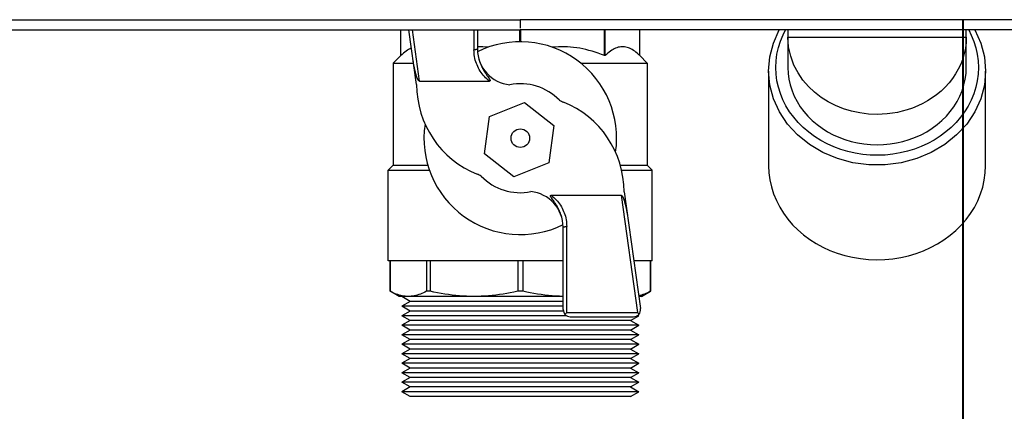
# Model space of a CAD drawing. Header units: centimetres. Extents: x 1912 to 37354, y 4932 to 6633.
# Tile 163 of 236: x 34639 to 34659, y 5958 to 5966. Entities that reach past the tile are written whole.
import ezdxf
from ezdxf.lldxf.tags import DXFTag

# ---------------------------------------------------------------- set-up
doc = ezdxf.new("R2010")
doc.units = ezdxf.units.CM
doc.layers.add('$_urządzenia', color=250, linetype='Continuous')
doc.layers.add('IS_Zasilanie', color=1, linetype='SOLID', lineweight=40)
tags = doc.linetypes.add('SOLID', pattern=[10, 10, 0]).pattern_tags.tags
tags[6:7] = [DXFTag(74, 4), DXFTag(75, 0), DXFTag(340, '0'), DXFTag(46, 0.0), DXFTag(50, 0.0), DXFTag(44, 0.0), DXFTag(45, 0.0)]
tags[4:5] = [DXFTag(74, 4), DXFTag(75, 0), DXFTag(340, '0'), DXFTag(46, 0.0), DXFTag(50, 0.0), DXFTag(44, 0.0), DXFTag(45, 0.0)]

# ---------------------------------------------------------------- blocks, each defined once
blk = doc.blocks.new('A$C92957c0b')
at = {"layer": '$_urządzenia'}
for p, q in [((-150.86, -1125.6), (0, -1125.6)), ((0, -1125.6), (0, -1126.76)), ((164.56, -1125.6), (0, -1125.6)), ((-151.13, -1127), (0, -1127)), ((-16.75, -1130.6), (-16.75, -1127)), ((-14.54, -1134.65), (-15.62, -1127)), ((-14.12, -1134.16), (-15.12, -1127)), ((-6.5, -1127), (-6.5, -1129.78)), ((-6, -1127), (-6, -1129.69)), ((-0.07, -1128.65), (-0.07, -1127)), ((164.76, -1127), (0, -1127)), ((0.07, -1128.65), (0.07, -1127)), ((11.8, -1130.6), (11.8, -1127)), ((11.89, -1130.6), (11.89, -1127)), ((16.75, -1130.6), (16.75, -1127)), ((36.82, -1127.69), (37.17, -1127)), ((37.5, -1127), (37.5, -1132.25)), ((62.5, -1132.25), (62.5, -1127)), ((37.5, -1128), (62.5, -1128)), ((-16.75, -1130.6), (-17.8, -1131.65)), ((11.89, -1130.6), (11.8, -1130.6)), ((16.75, -1130.6), (17.8, -1131.65)), ((-17.8, -1131.65), (-17.8, -1145.95)), ((-17.8, -1131.65), (-14.96, -1131.65)), ((8.48, -1131.65), (17.8, -1131.65)), ((17.8, -1131.65), (17.8, -1145.95)), ((34.8, -1132.75), (34.8, -1146)), ((65.2, -1146), (65.2, -1132.75)), ((-14.12, -1134.16), (-4.32, -1134.16)), ((-4.85, -1133.12), (-4.8, -1133.18)), ((-4.8, -1133.18), (-4.76, -1133.25)), ((-4.76, -1133.25), (-4.72, -1133.3)), ((-4.72, -1133.3), (-4.68, -1133.36)), ((-4.68, -1133.36), (-4.63, -1133.44)), ((-4.63, -1133.44), (-4.43, -1133.71)), ((-4.43, -1133.71), (-4.41, -1133.75)), ((-4.41, -1133.75), (-4.39, -1133.78)), ((-4.39, -1133.78), (-4.37, -1133.8)), ((-4.31, -1139.11), (0.57, -1137.14)), ((0.57, -1137.14), (4.72, -1140.38)), ((-5.04, -1144.33), (-4.31, -1139.11)), ((4.72, -1140.38), (3.99, -1145.6)), ((-0.89, -1147.57), (-5.04, -1144.33)), ((-17.8, -1145.95), (-18.5, -1146.65)), ((-18.5, -1159.3), (-18.5, -1146.65)), ((-18.5, -1146.65), (-12.73, -1146.65)), ((-17.8, -1145.95), (-12.95, -1145.95)), ((3.99, -1145.6), (-0.89, -1147.57)), ((14.02, -1145.95), (17.8, -1145.95)), ((14.2, -1146.65), (18.5, -1146.65)), ((17.8, -1145.95), (18.5, -1146.65)), ((18.5, -1159.3), (18.5, -1146.65)), ((4.32, -1150.14), (14.12, -1150.14)), ((4.39, -1150.52), (4.37, -1150.5)), ((4.41, -1150.55), (4.39, -1150.52)), ((4.43, -1150.59), (4.41, -1150.55)), ((4.63, -1150.86), (4.43, -1150.59)), ((14.12, -1150.14), (16.42, -1166.56)), ((14.54, -1149.65), (16.84, -1166.01)), ((4.68, -1150.94), (4.63, -1150.86)), ((4.72, -1151), (4.68, -1150.94)), ((4.76, -1151.05), (4.72, -1151)), ((4.8, -1151.12), (4.76, -1151.05)), ((4.85, -1151.18), (4.8, -1151.12)), ((6, -1166.15), (6, -1154.61)), ((6.5, -1166.56), (6.5, -1154.52)), ((6, -1159.3), (-18.5, -1159.3)), ((-18.25, -1159.3), (-18.25, -1163.58)), ((-18.25, -1163.58), (-18.25, -1159.3)), ((-13.17, -1159.3), (-13.17, -1163.58)), ((-12.64, -1159.3), (-12.64, -1163.58)), ((-0.37, -1159.3), (-0.37, -1163.58)), ((0.37, -1159.3), (0.37, -1163.58)), ((18.5, -1159.3), (15.9, -1159.3)), ((18.25, -1163.58), (18.25, -1159.3)), ((18.25, -1159.3), (18.25, -1163.58)), ((-17, -1164.3), (-18.25, -1163.58)), ((-18.25, -1163.58), (-18.25, -1163.58)), ((6, -1164.3), (-17, -1164.3)), ((-15.45, -1165.02), (-16.6, -1164.3)), ((-12.64, -1163.58), (-13.17, -1163.58)), ((0.37, -1163.58), (-0.37, -1163.58)), ((17, -1164.3), (16.6, -1164.3)), ((17, -1164.3), (18.25, -1163.58)), ((18.25, -1163.58), (18.25, -1163.58)), ((-15.45, -1165.02), (-16.6, -1165.68)), ((-15.45, -1166.35), (-16.6, -1165.68)), ((6, -1165.68), (-16.6, -1165.68)), ((6, -1165.02), (-15.45, -1165.02)), ((-15.45, -1166.35), (-16.6, -1167.01)), ((-15.45, -1167.68), (-16.6, -1167.01)), ((6.49, -1167.01), (-16.6, -1167.01)), ((6.02, -1166.35), (-15.45, -1166.35)), ((6.28, -1166.79), (6.25, -1166.82)), ((6.5, -1166.56), (16.42, -1166.56)), ((7, -1167.15), (15.85, -1167.15)), ((15.45, -1167.68), (16.6, -1167.01)), ((16.6, -1167.01), (16.35, -1167.01)), ((16.47, -1166.94), (16.6, -1167.01)), ((-15.45, -1167.68), (-16.6, -1168.34)), ((-15.45, -1169), (-16.6, -1168.34)), ((16.6, -1168.34), (-16.6, -1168.34)), ((15.45, -1167.68), (-15.45, -1167.68)), ((15.45, -1167.68), (16.6, -1168.34)), ((15.45, -1169), (16.6, -1168.34)), ((-15.45, -1169), (-16.6, -1169.67)), ((-15.45, -1170.33), (-16.6, -1169.67)), ((16.6, -1169.67), (-16.6, -1169.67)), ((15.45, -1169), (-15.45, -1169)), ((15.45, -1169), (16.6, -1169.67)), ((15.45, -1170.33), (16.6, -1169.67)), ((-15.45, -1170.33), (-16.6, -1171)), ((-15.45, -1171.66), (-16.6, -1171)), ((16.6, -1171), (-16.6, -1171)), ((15.45, -1170.33), (-15.45, -1170.33)), ((15.45, -1170.33), (16.6, -1171)), ((15.45, -1171.66), (16.6, -1171)), ((-15.45, -1171.66), (-16.6, -1172.32)), ((-15.45, -1172.99), (-16.6, -1172.32)), ((16.6, -1172.32), (-16.6, -1172.32)), ((15.45, -1171.66), (-15.45, -1171.66)), ((15.45, -1171.66), (16.6, -1172.32)), ((15.45, -1172.99), (16.6, -1172.32)), ((-15.45, -1172.99), (-16.6, -1173.65)), ((-15.45, -1174.32), (-16.6, -1173.65)), ((16.6, -1173.65), (-16.6, -1173.65)), ((15.45, -1172.99), (-15.45, -1172.99)), ((15.45, -1172.99), (16.6, -1173.65)), ((15.45, -1174.32), (16.6, -1173.65)), ((-15.45, -1174.32), (-16.6, -1174.98)), ((-15.45, -1175.64), (-16.6, -1174.98)), ((16.6, -1174.98), (-16.6, -1174.98)), ((-15.45, -1175.64), (-16.6, -1176.31)), ((15.45, -1174.32), (-15.45, -1174.32)), ((15.45, -1175.64), (-15.45, -1175.64)), ((15.45, -1174.32), (16.6, -1174.98)), ((15.45, -1175.64), (16.6, -1174.98)), ((15.45, -1175.64), (16.6, -1176.31)), ((-15.45, -1176.97), (-16.6, -1176.31)), ((16.6, -1176.31), (-16.6, -1176.31)), ((-15.45, -1176.97), (-16.6, -1177.64)), ((15.45, -1176.97), (-15.45, -1176.97)), ((15.45, -1176.97), (16.6, -1176.31)), ((15.45, -1176.97), (16.6, -1177.64)), ((-15.45, -1178.3), (-16.6, -1177.64)), ((16.6, -1177.64), (-16.6, -1177.64)), ((15.45, -1178.3), (-15.45, -1178.3)), ((15.45, -1178.3), (16.6, -1177.64))]:
    blk.add_line(p, q, dxfattribs=at)
for points in [[(34.8, -1132.75), (34.97, -1130.78), (35.47, -1128.84), (36.29, -1127)], [(62.84, -1127), (63.2, -1127.72), (63.56, -1128.6), (63.84, -1129.49), (64.04, -1130.4), (64.16, -1131.32), (64.2, -1132.25)], [(63.71, -1127), (63.71, -1127), (64.53, -1128.85), (65.03, -1130.78), (65.2, -1132.75)], [(35.8, -1132.25), (35.84, -1131.31), (35.97, -1130.38), (36.17, -1129.47), (36.45, -1128.57), (36.82, -1127.69)], [(50, -1138.83), (48.78, -1138.77), (47.57, -1138.62), (46.4, -1138.37), (45.27, -1138.02), (44.19, -1137.59), (43.16, -1137.06), (42.17, -1136.44), (41.25, -1135.73), (40.39, -1134.93), (39.61, -1134.02), (38.92, -1133.02), (38.34, -1131.91), (37.89, -1130.69), (37.6, -1129.38), (37.5, -1128)], [(62.5, -1128), (62.47, -1128.77), (62.37, -1129.53), (62.22, -1130.29), (62, -1131.04), (61.72, -1131.77), (61.38, -1132.48), (60.99, -1133.15), (60.56, -1133.79), (60.08, -1134.41), (59.54, -1135), (58.96, -1135.55), (58.34, -1136.06), (57.72, -1136.52), (57.07, -1136.92), (56.4, -1137.3), (55.69, -1137.64), (54.96, -1137.94), (54.23, -1138.19), (53.52, -1138.39), (52.84, -1138.54), (52.14, -1138.66), (51.43, -1138.75), (50.72, -1138.81), (50, -1138.83)], [(-15.26, -1129.54), (-15.29, -1129.55), (-15.47, -1129.64), (-15.65, -1129.73), (-15.83, -1129.84), (-16.01, -1129.97), (-16.2, -1130.11), (-16.38, -1130.26), (-16.56, -1130.42), (-16.75, -1130.6)], [(-6, -1129.69), (-6, -1129.7), (-6.01, -1129.71), (-6.02, -1129.71), (-6.03, -1129.72), (-6.05, -1129.73), (-6.07, -1129.73), (-6.09, -1129.74), (-6.12, -1129.75), (-6.15, -1129.75), (-6.18, -1129.76), (-6.22, -1129.76), (-6.26, -1129.77), (-6.29, -1129.77), (-6.33, -1129.77), (-6.37, -1129.77), (-6.41, -1129.78), (-6.46, -1129.78), (-6.5, -1129.78)], [(-4.32, -1134.16), (-4.51, -1134.01), (-4.69, -1133.86), (-4.86, -1133.69), (-5.03, -1133.52), (-5.19, -1133.34), (-5.34, -1133.15), (-5.49, -1132.96), (-5.62, -1132.76), (-5.75, -1132.55), (-5.87, -1132.34), (-5.97, -1132.12), (-6.07, -1131.9), (-6.16, -1131.68), (-6.24, -1131.45), (-6.31, -1131.22), (-6.37, -1130.98), (-6.41, -1130.74), (-6.45, -1130.5), (-6.48, -1130.26), (-6.49, -1130.02), (-6.5, -1129.78)], [(-4.51, -1129.43), (-4.82, -1129.4), (-5.25, -1129.37), (-5.68, -1129.35), (-6, -1129.35)], [(11.8, -1130.6), (11.36, -1130.43), (10.92, -1130.26), (10.49, -1130.12), (10.06, -1129.98), (9.62, -1129.86), (9.19, -1129.75), (8.76, -1129.65), (8.33, -1129.57), (7.9, -1129.5), (7.47, -1129.44), (7.04, -1129.4), (6.61, -1129.37), (6.19, -1129.35), (5.76, -1129.35), (5.33, -1129.36), (4.9, -1129.39), (4.51, -1129.43)], [(16.75, -1130.6), (16.57, -1130.43), (16.39, -1130.26), (16.21, -1130.12), (16.03, -1129.98), (15.85, -1129.86), (15.67, -1129.75), (15.49, -1129.65), (15.31, -1129.57), (15.14, -1129.5), (14.96, -1129.44), (14.78, -1129.4), (14.6, -1129.37), (14.43, -1129.35), (14.25, -1129.35), (14.07, -1129.36), (13.89, -1129.39), (13.71, -1129.43), (13.53, -1129.49), (13.35, -1129.55), (13.17, -1129.64), (12.99, -1129.73), (12.81, -1129.84), (12.63, -1129.97), (12.44, -1130.11), (12.26, -1130.26), (12.08, -1130.42), (11.89, -1130.6)], [(-14.12, -1134.16), (-14.12, -1134.16), (-14.13, -1134.16), (-14.14, -1134.16), (-14.14, -1134.16), (-14.15, -1134.16), (-14.16, -1134.15), (-14.16, -1134.15), (-14.17, -1134.15), (-14.18, -1134.14), (-14.19, -1134.14), (-14.2, -1134.13), (-14.2, -1134.13), (-14.21, -1134.12), (-14.22, -1134.11), (-14.23, -1134.1), (-14.23, -1134.1), (-14.24, -1134.09), (-14.25, -1134.08), (-14.26, -1134.07), (-14.27, -1134.06), (-14.28, -1134.05), (-14.28, -1134.03), (-14.29, -1134.02), (-14.3, -1134.01), (-14.31, -1134), (-14.32, -1133.98), (-14.33, -1133.97), (-14.33, -1133.95), (-14.34, -1133.94), (-14.35, -1133.92), (-14.36, -1133.9), (-14.37, -1133.89), (-14.38, -1133.87), (-14.39, -1133.85), (-14.4, -1133.83), (-14.41, -1133.81), (-14.42, -1133.79), (-14.43, -1133.76), (-14.44, -1133.74), (-14.45, -1133.72), (-14.46, -1133.69), (-14.47, -1133.67), (-14.48, -1133.64), (-14.49, -1133.61), (-14.5, -1133.59), (-14.51, -1133.56), (-14.52, -1133.53), (-14.53, -1133.5), (-14.54, -1133.46), (-14.55, -1133.43), (-14.56, -1133.4), (-14.58, -1133.36), (-14.59, -1133.32), (-14.6, -1133.29), (-14.61, -1133.25), (-14.62, -1133.21), (-14.63, -1133.16), (-14.65, -1133.12), (-14.66, -1133.08), (-14.67, -1133.03), (-14.68, -1132.98), (-14.7, -1132.94), (-14.71, -1132.88), (-14.72, -1132.83), (-14.74, -1132.78), (-14.75, -1132.72), (-14.76, -1132.67), (-14.78, -1132.61), (-14.79, -1132.55), (-14.8, -1132.48), (-14.82, -1132.42), (-14.83, -1132.35), (-14.85, -1132.28), (-14.86, -1132.21), (-14.87, -1132.14), (-14.89, -1132.06), (-14.9, -1131.98), (-14.92, -1131.9), (-14.93, -1131.82), (-14.95, -1131.73), (-14.96, -1131.64), (-14.98, -1131.55), (-14.99, -1131.45), (-15, -1131.35)], [(-5.79, -1131.14), (-5.75, -1131.25), (-5.72, -1131.36), (-5.68, -1131.46), (-5.65, -1131.56), (-5.61, -1131.65), (-5.58, -1131.74), (-5.54, -1131.82), (-5.51, -1131.91), (-5.47, -1131.98), (-5.44, -1132.06), (-5.41, -1132.13), (-5.37, -1132.2), (-5.34, -1132.27), (-5.31, -1132.33), (-5.28, -1132.39), (-5.25, -1132.45), (-5.21, -1132.51), (-5.19, -1132.56), (-5.16, -1132.62), (-5.13, -1132.67), (-5.1, -1132.71), (-5.07, -1132.76), (-5.04, -1132.81), (-5.02, -1132.85), (-4.99, -1132.89), (-4.97, -1132.93), (-4.94, -1132.97), (-4.92, -1133.01), (-4.89, -1133.05), (-4.85, -1133.12)], [(65.2, -1132.75), (65.03, -1134.71), (64.52, -1136.63), (63.69, -1138.46), (62.56, -1140.17), (61.14, -1141.7), (59.48, -1143.04), (57.6, -1144.15), (55.55, -1145), (53.38, -1145.58), (51.14, -1145.88), (48.86, -1145.88), (46.62, -1145.58), (44.45, -1145), (42.4, -1144.15), (40.52, -1143.04), (38.86, -1141.7), (37.44, -1140.17), (36.31, -1138.46), (35.48, -1136.63), (34.97, -1134.71), (34.8, -1132.75)], [(64.2, -1132.25), (64.16, -1133.19), (64.03, -1134.12), (63.83, -1135.03), (63.55, -1135.93), (63.18, -1136.81), (62.75, -1137.66), (62.26, -1138.46), (61.69, -1139.23), (61.07, -1139.95), (60.38, -1140.64), (59.63, -1141.28), (58.84, -1141.87), (58, -1142.41), (57.11, -1142.89), (56.19, -1143.32), (55.24, -1143.68), (54.25, -1143.98), (53.24, -1144.22), (52.2, -1144.4), (51.15, -1144.51), (50.09, -1144.55), (49.04, -1144.52), (47.98, -1144.42), (46.94, -1144.26), (45.92, -1144.03), (44.91, -1143.73), (43.94, -1143.37), (43, -1142.95), (42.1, -1142.47), (41.24, -1141.93), (40.42, -1141.33), (39.66, -1140.67), (38.95, -1139.97), (38.31, -1139.23), (37.73, -1138.44), (37.23, -1137.63), (36.8, -1136.78), (36.44, -1135.9), (36.16, -1135.01), (35.96, -1134.1), (35.84, -1133.18), (35.8, -1132.25)], [(37.5, -1132.25), (37.54, -1133.08), (37.65, -1133.9), (37.83, -1134.7), (38.08, -1135.5), (38.4, -1136.28), (38.79, -1137.03), (39.23, -1137.74), (39.74, -1138.43), (40.29, -1139.07), (40.91, -1139.68), (41.58, -1140.25), (42.29, -1140.77), (43.04, -1141.24), (43.83, -1141.66), (44.64, -1142.03), (45.49, -1142.35), (46.37, -1142.61), (47.26, -1142.81), (48.16, -1142.96), (49.08, -1143.05), (50, -1143.08), (50.92, -1143.05), (51.84, -1142.96), (52.74, -1142.81), (53.63, -1142.61), (54.51, -1142.35), (55.36, -1142.03), (56.17, -1141.66), (56.96, -1141.24), (57.71, -1140.77), (58.42, -1140.25), (59.09, -1139.68), (59.71, -1139.07), (60.26, -1138.43), (60.77, -1137.74), (61.21, -1137.03), (61.6, -1136.28), (61.92, -1135.5), (62.17, -1134.7), (62.35, -1133.9), (62.46, -1133.08), (62.5, -1132.25)], [(-4.37, -1133.8), (-4.35, -1133.83), (-4.35, -1133.84), (-4.34, -1133.86), (-4.33, -1133.87), (-4.32, -1133.88), (-4.31, -1133.89), (-4.31, -1133.9), (-4.3, -1133.91), (-4.29, -1133.92), (-4.29, -1133.93), (-4.28, -1133.94), (-4.28, -1133.95), (-4.27, -1133.96), (-4.27, -1133.97), (-4.26, -1133.98), (-4.26, -1133.99), (-4.25, -1134), (-4.25, -1134.01), (-4.25, -1134.02), (-4.24, -1134.02), (-4.24, -1134.03), (-4.24, -1134.04), (-4.24, -1134.05), (-4.23, -1134.05), (-4.23, -1134.06), (-4.23, -1134.07), (-4.23, -1134.08), (-4.23, -1134.08), (-4.23, -1134.09), (-4.23, -1134.09), (-4.23, -1134.1), (-4.23, -1134.1), (-4.23, -1134.11), (-4.23, -1134.12), (-4.23, -1134.12), (-4.23, -1134.12), (-4.23, -1134.13), (-4.24, -1134.13), (-4.24, -1134.14), (-4.24, -1134.14), (-4.25, -1134.14), (-4.25, -1134.15), (-4.25, -1134.15), (-4.26, -1134.15), (-4.26, -1134.15), (-4.27, -1134.16), (-4.27, -1134.16), (-4.28, -1134.16), (-4.28, -1134.16), (-4.29, -1134.16), (-4.3, -1134.16), (-4.3, -1134.16), (-4.31, -1134.16), (-4.32, -1134.16)], [(34.8, -1146), (34.85, -1147.01), (34.98, -1148), (35.19, -1148.97), (35.5, -1149.94), (35.89, -1150.89), (36.35, -1151.79), (36.88, -1152.66), (37.49, -1153.48), (38.16, -1154.26), (38.9, -1154.99), (39.7, -1155.68), (40.56, -1156.31), (41.46, -1156.89), (42.41, -1157.4), (43.4, -1157.86), (44.42, -1158.24), (45.48, -1158.57), (46.56, -1158.82), (47.67, -1159.01), (48.8, -1159.12), (49.94, -1159.16), (51.07, -1159.13), (52.21, -1159.02), (53.32, -1158.85), (54.41, -1158.6), (55.47, -1158.28), (56.5, -1157.9), (57.49, -1157.45), (58.45, -1156.94), (59.36, -1156.37), (60.22, -1155.74), (61.04, -1155.05), (61.79, -1154.31), (62.47, -1153.53), (63.09, -1152.7), (63.63, -1151.83), (64.1, -1150.91), (64.49, -1149.96), (64.8, -1148.99), (65.02, -1148.01), (65.15, -1147.01), (65.2, -1146)], [(4.37, -1150.5), (4.35, -1150.47), (4.35, -1150.46), (4.34, -1150.44), (4.33, -1150.43), (4.32, -1150.42), (4.31, -1150.41), (4.31, -1150.4), (4.3, -1150.39), (4.29, -1150.38), (4.29, -1150.37), (4.28, -1150.36), (4.28, -1150.35), (4.27, -1150.34), (4.27, -1150.33), (4.26, -1150.32), (4.26, -1150.31), (4.25, -1150.3), (4.25, -1150.29), (4.25, -1150.28), (4.24, -1150.28), (4.24, -1150.27), (4.24, -1150.26), (4.24, -1150.25), (4.23, -1150.25), (4.23, -1150.24), (4.23, -1150.23), (4.23, -1150.22), (4.23, -1150.22), (4.23, -1150.21), (4.23, -1150.21), (4.23, -1150.2), (4.23, -1150.2), (4.23, -1150.19), (4.23, -1150.18), (4.23, -1150.18), (4.23, -1150.18), (4.23, -1150.17), (4.24, -1150.17), (4.24, -1150.16), (4.24, -1150.16), (4.25, -1150.16), (4.25, -1150.15), (4.25, -1150.15), (4.26, -1150.15), (4.26, -1150.15), (4.27, -1150.14), (4.27, -1150.14), (4.28, -1150.14), (4.28, -1150.14), (4.29, -1150.14), (4.3, -1150.14), (4.3, -1150.14), (4.31, -1150.14), (4.32, -1150.14)], [(4.32, -1150.14), (4.51, -1150.29), (4.69, -1150.44), (4.86, -1150.61), (5.03, -1150.78), (5.19, -1150.96), (5.34, -1151.15), (5.49, -1151.34), (5.62, -1151.54), (5.75, -1151.75), (5.87, -1151.96), (5.97, -1152.18), (6.07, -1152.4), (6.16, -1152.62), (6.24, -1152.85), (6.31, -1153.08), (6.37, -1153.32), (6.41, -1153.56), (6.45, -1153.8), (6.48, -1154.04), (6.49, -1154.28), (6.5, -1154.52)], [(14.12, -1150.14), (14.12, -1150.14), (14.13, -1150.14), (14.14, -1150.14), (14.14, -1150.14), (14.15, -1150.14), (14.16, -1150.15), (14.16, -1150.15), (14.17, -1150.15), (14.18, -1150.16), (14.19, -1150.16), (14.2, -1150.17), (14.2, -1150.17), (14.21, -1150.18), (14.22, -1150.19), (14.23, -1150.2), (14.23, -1150.2), (14.24, -1150.21), (14.25, -1150.22), (14.26, -1150.23), (14.27, -1150.24), (14.28, -1150.25), (14.28, -1150.27), (14.29, -1150.28), (14.3, -1150.29), (14.31, -1150.3), (14.32, -1150.32), (14.33, -1150.33), (14.33, -1150.35), (14.34, -1150.36), (14.35, -1150.38), (14.36, -1150.4), (14.37, -1150.41), (14.38, -1150.43), (14.39, -1150.45), (14.4, -1150.47), (14.41, -1150.49), (14.42, -1150.51), (14.43, -1150.54), (14.44, -1150.56), (14.45, -1150.58), (14.46, -1150.61), (14.47, -1150.63), (14.48, -1150.66), (14.49, -1150.69), (14.5, -1150.71), (14.51, -1150.74), (14.52, -1150.77), (14.53, -1150.8), (14.54, -1150.84), (14.55, -1150.87), (14.56, -1150.9), (14.58, -1150.94), (14.59, -1150.98), (14.6, -1151.01), (14.61, -1151.05), (14.62, -1151.09), (14.63, -1151.14), (14.65, -1151.18), (14.66, -1151.22), (14.67, -1151.27), (14.68, -1151.32), (14.7, -1151.36), (14.71, -1151.42), (14.72, -1151.47), (14.74, -1151.52), (14.75, -1151.58), (14.76, -1151.63), (14.78, -1151.69), (14.79, -1151.75), (14.8, -1151.82), (14.82, -1151.88), (14.83, -1151.95), (14.85, -1152.02), (14.86, -1152.09), (14.87, -1152.16), (14.89, -1152.24), (14.9, -1152.32), (14.92, -1152.4), (14.93, -1152.48), (14.95, -1152.57), (14.96, -1152.66), (14.98, -1152.75), (14.99, -1152.85)], [(5.79, -1153.16), (5.75, -1153.05), (5.72, -1152.94), (5.68, -1152.84), (5.65, -1152.74), (5.61, -1152.65), (5.58, -1152.56), (5.54, -1152.48), (5.51, -1152.39), (5.47, -1152.32), (5.44, -1152.24), (5.41, -1152.17), (5.37, -1152.1), (5.34, -1152.03), (5.31, -1151.97), (5.28, -1151.91), (5.25, -1151.85), (5.21, -1151.79), (5.19, -1151.74), (5.16, -1151.68), (5.13, -1151.63), (5.1, -1151.59), (5.07, -1151.54), (5.04, -1151.49), (5.02, -1151.45), (4.99, -1151.41), (4.97, -1151.37), (4.94, -1151.33), (4.92, -1151.29), (4.89, -1151.25), (4.85, -1151.18)], [(6, -1154.61), (6, -1154.6), (6.01, -1154.59), (6.02, -1154.59), (6.03, -1154.58), (6.05, -1154.57), (6.07, -1154.57), (6.09, -1154.56), (6.12, -1154.55), (6.15, -1154.55), (6.18, -1154.54), (6.22, -1154.54), (6.26, -1154.53), (6.29, -1154.53), (6.33, -1154.53), (6.37, -1154.53), (6.41, -1154.52), (6.46, -1154.52), (6.5, -1154.52)], [(-15.71, -1164.3), (-15.91, -1164.29), (-16.12, -1164.28), (-16.34, -1164.25), (-16.55, -1164.22), (-16.76, -1164.17), (-16.97, -1164.12), (-17.18, -1164.05), (-17.4, -1163.97), (-17.61, -1163.89), (-17.82, -1163.79), (-18.03, -1163.69), (-18.25, -1163.58)], [(-13.17, -1163.58), (-13.38, -1163.69), (-13.59, -1163.79), (-13.8, -1163.89), (-14.01, -1163.97), (-14.23, -1164.05), (-14.44, -1164.12), (-14.65, -1164.17), (-14.86, -1164.22), (-15.07, -1164.25), (-15.28, -1164.28), (-15.5, -1164.29), (-15.71, -1164.3)], [(-6.51, -1164.3), (-7.01, -1164.29), (-7.52, -1164.28), (-8.02, -1164.25), (-8.54, -1164.22), (-9.05, -1164.17), (-9.56, -1164.12), (-10.07, -1164.05), (-10.59, -1163.97), (-11.1, -1163.89), (-11.61, -1163.79), (-12.13, -1163.69), (-12.64, -1163.58)], [(-0.37, -1163.58), (-0.89, -1163.69), (-1.4, -1163.79), (-1.91, -1163.89), (-2.42, -1163.97), (-2.93, -1164.05), (-3.44, -1164.12), (-3.96, -1164.17), (-4.47, -1164.22), (-4.98, -1164.25), (-5.49, -1164.28), (-6, -1164.29), (-6.51, -1164.3)], [(6, -1164.29), (5.49, -1164.28), (4.99, -1164.25), (4.48, -1164.22), (3.96, -1164.17), (3.45, -1164.12), (2.94, -1164.05), (2.42, -1163.97), (1.91, -1163.89), (1.4, -1163.79), (0.89, -1163.69), (0.37, -1163.58)], [(18.25, -1163.58), (18.03, -1163.69), (17.82, -1163.79), (17.61, -1163.89), (17.4, -1163.97), (17.19, -1164.05), (16.97, -1164.12), (16.76, -1164.17), (16.59, -1164.21)], [(6.36, -1166.71), (6.33, -1166.74), (6.28, -1166.79)], [(6.5, -1166.56), (6.47, -1166.59), (6.44, -1166.62), (6.41, -1166.65), (6.36, -1166.71)], [(16.42, -1166.56), (16.48, -1166.61), (16.5, -1166.63), (16.53, -1166.65)], [(16.53, -1166.65), (16.57, -1166.69), (16.6, -1166.72), (16.62, -1166.74), (16.64, -1166.76)]]:
    blk.add_lwpolyline(points, dxfattribs=at)
blk.add_circle((0, -1142.15), 1.3, dxfattribs=at)
for centre, radius, start, end in [((0, -1142.15), 13.5, 351.6123, 116.3263), ((-1, -1129.69), 5, 180, 264.5584), ((-1.04, -1134.65), 13.5, 180, 248.1899), ((0, -1142.15), 7.63, 44.1632, 101.1454), ((7.91, -1132.47), 5, 240.7503, 248.1899), ((1.04, -1149.65), 13.5, 0, 68.1899), ((0, -1142.15), 13.5, 171.6123, 296.3263), ((-7.91, -1151.83), 5, 60.7503, 68.1899), ((0, -1142.15), 7.63, 224.1632, 281.1454), ((1, -1154.61), 5, 0, 84.5584), ((7, -1166.15), 1, 180, 270), ((15.85, -1166.15), 1, 270, 8)]:
    blk.add_arc(centre, radius, start, end, dxfattribs=at)

msp = doc.modelspace()

# ---------------------------------------------------------------- linework, layer by layer
at = {"layer": 'IS_Zasilanie'}
msp.add_line((34658.329, 5966.078), (34658.329, 5947.828), dxfattribs=at)

# ---------------------------------------------------------------- block references
at = {"layer": '$_urządzenia', "xscale": 0.15, "yscale": 0.15, "zscale": 0.15}
msp.add_blockref('A$C92957c0b', (34649.025, 6134.913), dxfattribs=at)

doc.saveas('drawing.dxf')
